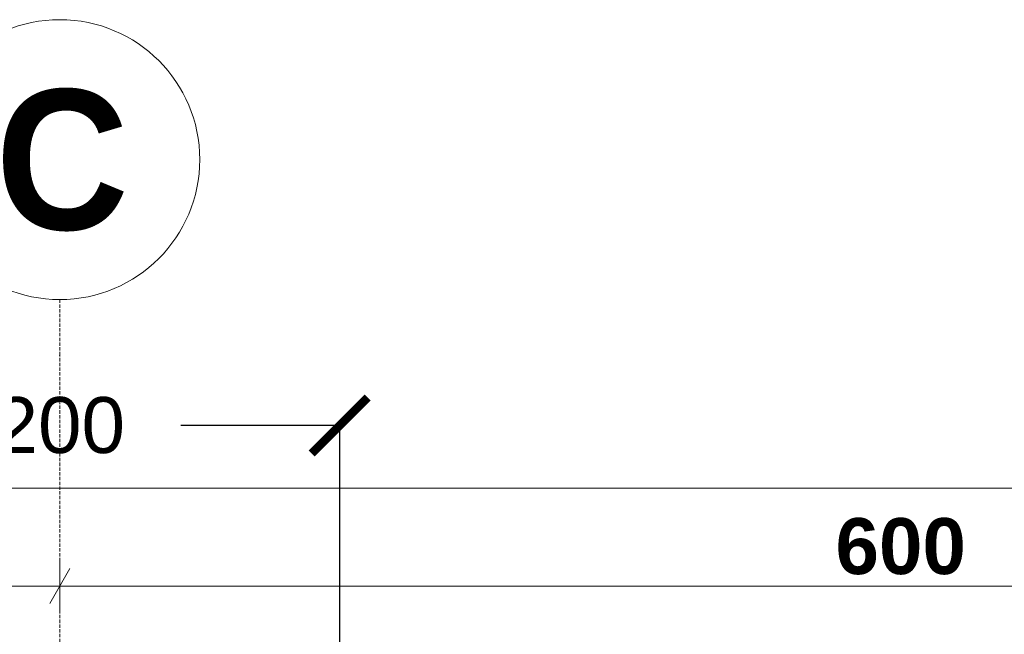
# Model space of a CAD drawing. Extents: x -7314 to 11761, y 144 to 9383.
# Tile 128 of 193: x 2415 to 2766, y 8879 to 9098. Entities that reach past the tile are written whole.
import ezdxf
from ezdxf.xclip import XClip

# ---------------------------------------------------------------- set-up
doc = ezdxf.new("R2010")
doc.units = 0
doc.header["$MEASUREMENT"] = 0
doc.header["$XCLIPFRAME"] = 0
doc.linetypes.add('Krawędzie ukryte', pattern=[68, 48, -20])
doc.layers.add('FORMA - Arch 01 - 410-K Osie', color=7, linetype='Continuous')
doc.layers.add('FORMA - Arch 04 - Wymiary ogólne', color=7, linetype='Continuous')
doc.styles.add('STYL_AUTOMATYCZNY_2', font='arial.ttf')
doc.styles.add('STYL_AUTOMATYCZNY_6', font='arial.ttf')
doc.styles.add('STYL_AUTOMATYCZNY_9', font='arial.ttf')
doc.dimstyles.get("Standard").update_dxf_attribs({"dimtxt": 0.18, "dimasz": 0.18, "dimexe": 0.18, "dimexo": 0.0625, "dimgap": 0.09, "dimtad": 0, "dimtih": 1, "dimtoh": 1, "dimdec": 4, "dimzin": 0, "dimdsep": 46, "dimtxsty": 'Standard', "dimcen": 0.09, "dimadec": 0, "dimazin": 0, "dimtfac": 1, "dimtdec": 4, "dimtofl": 0, "dimtmove": 0, "dimatfit": 3, "dimfxl": 1, "dimtolj": 1, "dimtzin": 0, "dimarcsym": 0})

# ---------------------------------------------------------------- blocks, each defined once
blk = doc.blocks.new('Rysunek_1_1', base_point=(4185.3, -5972.4))
at = {"layer": 'FORMA - Arch 01 - 410-K Osie', "color": 7, "linetype": 'Krawędzie ukryte', "lineweight": 13, "ltscale": 0.025}
for p, q in [((2429.04, 8978.35), (2429.04, 8998.29)), ((2429.04, 5890.7), (2429.04, 8978.35))]:
    blk.add_line(p, q, dxfattribs=at)
at = {"layer": 'FORMA - Arch 01 - 410-K Osie', "color": 7, "linetype": 'Continuous', "lineweight": 13, "ltscale": 0.025}
blk.add_circle((2429.04, 9048.29), 50, dxfattribs=at)
at = {"layer": 'FORMA - Arch 01 - 410-K Osie', "color": 7, "linetype": 'Krawędzie ukryte', "lineweight": 13, "ltscale": 0.025}
blk.add_point((2429.04, 8978.35), dxfattribs=at)
blk.add_point((2429.04, 8978.35), dxfattribs=at)
at = {"layer": 'FORMA - Arch 04 - Wymiary ogólne', "color": 154, "linetype": 'Continuous', "lineweight": 13, "ltscale": 0.025}
for p, q in [((2018.1, 8930.89), (9134.24, 8930.89)), ((2429.04, 8905.26), (2429.04, 8886.51)), ((2425.43, 8889.64), (2432.65, 8902.14)), ((2429.04, 8895.89), (2034.04, 8895.89)), ((3029.04, 8895.89), (2429.04, 8895.89))]:
    blk.add_line(p, q, dxfattribs=at)
at = {"layer": 'FORMA - Arch 01 - 410-K Osie', "color": 7, "linetype": 'Continuous', "lineweight": 13, "insert": (2453.8, 9073.29), "char_height": 50, "attachment_point": 3, "style": 'STYL_AUTOMATYCZNY_6'}
blk.add_mtext('\\A1;{\\pqr;\\pt0;\\fArial|b1|i0|c238|p0;\\W1.000000;C}', dxfattribs=at)
at = {"layer": 'FORMA - Arch 04 - Wymiary ogólne', "color": 154, "linetype": 'Continuous', "lineweight": 13, "insert": (2706.16, 8899.89), "char_height": 20, "width": 45.7634, "attachment_point": 7, "style": 'STYL_AUTOMATYCZNY_9'}
blk.add_mtext('\\A1;{\\pql;\\fArial|b1|i0|c238|p0;\\W1.000000;600}', dxfattribs=at)
blk = doc.blocks.new('_ArchTick')
at = {"color": 0, "linetype": 'ByBlock', "transparency": 16777216, "const_width": 0.15}
blk.add_lwpolyline([(-0.5, -0.5), (0.5, 0.5)], dxfattribs=at)
blk = doc.blocks.new('*D468')
at = {"color": 0, "lineweight": -2}
for p, q in [((2329.04, 8863.9), (2329.04, 8953.47)), ((2329.04, 8953.29), (2385.81, 8953.29)), ((2529.04, 8953.29), (2472.27, 8953.29)), ((2529.04, 8863.9), (2529.04, 8953.47))]:
    blk.add_line(p, q, dxfattribs=at)
at = {"layer": 'Defpoints', "color": 0}
for p in [(2529.04, 8953.29), (2329.04, 8861.9), (2529.04, 8861.9)]:
    blk.add_point(p, dxfattribs=at)
at = {"color": 0, "linetype": 'ByBlock', "lineweight": -2, "xscale": 20, "yscale": 20, "zscale": 20, "rotation": 180}
blk.add_blockref('_ArchTick', (2329.04, 8953.29), dxfattribs=at)
at = {"color": 0, "linetype": 'ByBlock', "lineweight": -2, "xscale": 20, "yscale": 20, "zscale": 20}
blk.add_blockref('_ArchTick', (2529.04, 8953.29), dxfattribs=at)
at = {"color": 1, "lineweight": 20, "insert": (2429.04, 8953.29), "char_height": 20, "attachment_point": 5, "style": 'STYL_AUTOMATYCZNY_2'}
blk.add_mtext('\\A1;200', dxfattribs=at)

msp = doc.modelspace()

# ---------------------------------------------------------------- block references
at = {"lineweight": 20}
ref = msp.add_blockref('Rysunek_1_1', (4185.29965, -5972.39804), dxfattribs=at)
XClip(ref).set_block_clipping_path([(254.0251470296, 246.5573808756), (9689.7973583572, 9358.9497337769)])

# ---------------------------------------------------------------- next in the draw order: dimensions: what is measured, and where the dimension line sits
dim = msp.add_linear_dim(base=(2529.04065, 8953.28559), p1=(2329.04065, 8861.89689), p2=(2529.04065, 8861.89689), dimstyle='Standard', override={"dimtxt": 20, "dimasz": 20, "dimexo": 2, "dimgap": 21, "dimdec": 0, "dimtxsty": 'STYL_AUTOMATYCZNY_2', "dimblk1": 'ArchTick', "dimblk2": 'ArchTick', "dimsah": 1, "dimclrt": 1}, dxfattribs=at)
dim.commit()
dim.dimension.update_dxf_attribs({"geometry": '*D468', "text_midpoint": (2429.04065, 8953.28559), "text_rotation": 360})

doc.saveas('drawing.dxf')
